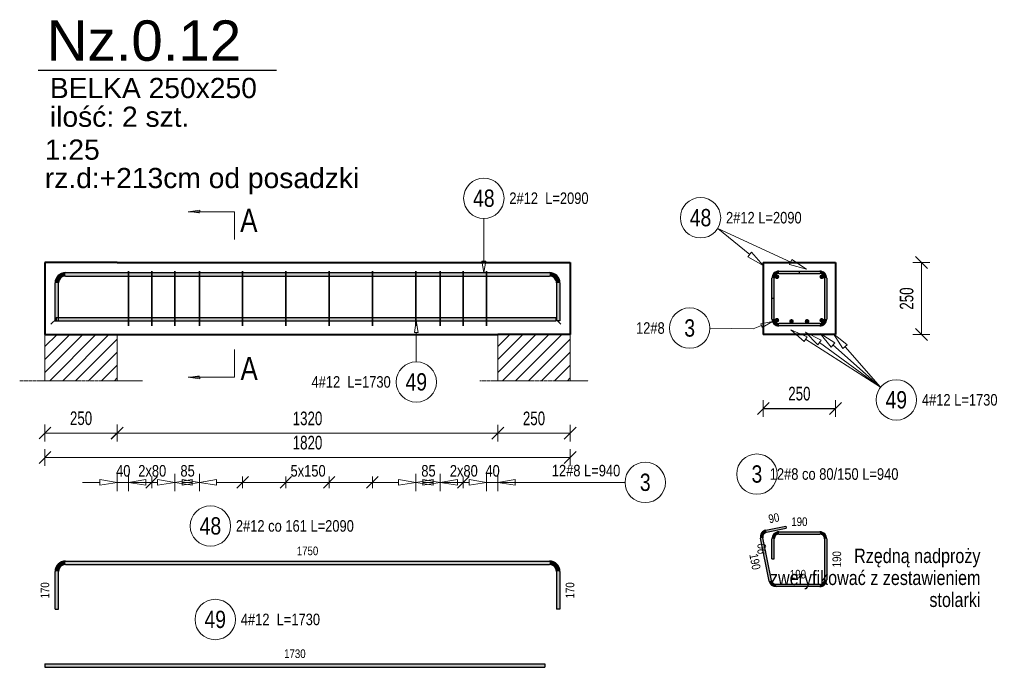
# Model space of a CAD drawing. Extents: x -1906120 to 89837, y -39133 to 303704.
# Tile 51 of 55: x 69042 to 72455, y -1998 to 247. Entities that reach past the tile are written whole.
import ezdxf

# ---------------------------------------------------------------- set-up
doc = ezdxf.new("R2010")
doc.units = 0
doc.header["$LTSCALE"] = 10
doc.header["$MEASUREMENT"] = 0
doc.linetypes.add('HIDDEN', pattern=[0.375, 0.25, -0.125])
for name, color, linetype in [('C_text', 1, 'Continuous'), ('RCAD_kształt pręta', 7, 'Continuous'), ('RCAD_opis kształtu pręta', 7, 'Continuous'), ('RCAD_opis rozkładu', 7, 'Continuous'), ('RCAD_pręt wyrzucony', 130, 'Continuous'), ('RCAD_pręty punktowe', 7, 'Continuous'), ('RCAD_rozkład pręta', 7, 'Continuous'), ('RCAD_symbole graficzne', 7, 'Continuous')]:
    doc.layers.add(name, color=color, linetype=linetype)
for name, color, linetype, lineweight in [('P-Linia1', 3, 'Continuous', 40), ('P-Linia3', 6, 'Continuous', 60), ('P-Linia4', 253, 'Continuous', 5), ('P-Opis', 1, 'Continuous', 18), ('P-Przerywana', 13, 'HIDDEN', 9), ('P-Wymiar', 254, 'Continuous', 9), ('RCAD_deskowanie', 3, 'Continuous', 40)]:
    doc.layers.add(name, color=color, linetype=linetype, lineweight=lineweight)
doc.styles.add('_Fd Opis', font='arial.ttf')
doc.styles.add('_Fdelita opis', font='arial.ttf')
doc.styles.add('ROMANS', font='arial.ttf', dxfattribs={"width": 0.7})
doc.styles.add('style1', font='arial.ttf', dxfattribs={"width": 0.8})
doc.dimstyles.new('A25', dxfattribs={"dimscale": 27, "dimtxt": 1.75, "dimasz": 0.06, "dimexe": 0, "dimexo": 0, "dimgap": 1, "dimtad": 1, "dimdec": 4, "dimrnd": 0.1, "dimdsep": 46, "dimtxsty": 'ROMANS', "dimblk": '[[[[[[[[', "dimcen": 2, "dimdle": 2, "dimse1": 1, "dimse2": 1, "dimclrd": 256, "dimclrt": 1, "dimadec": 0, "dimazin": 0, "dimtfac": 1, "dimtdec": 4, "dimtix": 1, "dimtmove": 2, "dimatfit": 3, "dimldrblk": '[[[[[[[[', "dimfxl": 0, "dimtvp": 0.6, "dimtolj": 1, "dimlwd": -1, "dimarcsym": 0})

# ---------------------------------------------------------------- blocks, each defined once
blk = doc.blocks.new('[[[[[[[[')
at = {"layer": 'P-Wymiar'}
for p, q in [((-12.72792206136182, -12.72792206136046), (12.72792206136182, 12.72792206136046)), ((0, 0), (-4.628327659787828, 0)), ((1.818989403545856e-12, 18.00000000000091), (1.818989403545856e-12, -18.00000000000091))]:
    blk.add_line(p, q, dxfattribs=at)
blk = doc.blocks.new('*D197')
at = {"layer": 'Defpoints', "color": 0, "transparency": 16777216}
for p in [(70699.32161896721, -965.6221380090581), (70949.32161896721, -965.6221380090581), (70949.32161896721, -1186.956530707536)]:
    blk.add_point(p, dxfattribs=at)
at = {"layer": 'P-Wymiar', "transparency": 16777216}
blk.add_line((70700.9416189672, -1186.956530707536), (70947.70161896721, -1186.956530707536), dxfattribs=at)
at = {"layer": 'P-Wymiar', "transparency": 16777216, "xscale": 1.62, "yscale": 1.62, "zscale": 1.62, "rotation": 180}
blk.add_blockref('[[[[[[[[', (70699.32161896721, -1186.956530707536), dxfattribs=at)
at = {"layer": 'P-Wymiar', "transparency": 16777216, "xscale": 1.62, "yscale": 1.62, "zscale": 1.62}
blk.add_blockref('[[[[[[[[', (70949.32161896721, -1186.956530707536), dxfattribs=at)
at = {"layer": 'P-Wymiar', "color": 1, "transparency": 16777216, "insert": (70824.32161896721, -1135.831957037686), "char_height": 47.25, "attachment_point": 5, "style": 'ROMANS'}
blk.add_mtext('\\A1;250', dxfattribs=at)
blk = doc.blocks.new('*D198')
at = {"layer": 'Defpoints', "color": 0, "transparency": 16777216}
for p in [(69129.32161896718, -740.0932007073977), (69379.32161896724, -740.0932007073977), (69129.32161896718, -1186.292791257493)]:
    blk.add_point(p, dxfattribs=at)
at = {"layer": 'P-Wymiar', "transparency": 16777216}
blk.add_line((69377.70161896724, -1186.292791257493), (69130.94161896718, -1186.292791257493), dxfattribs=at)
at = {"layer": 'P-Wymiar', "transparency": 16777216, "xscale": 1.62, "yscale": 1.62, "zscale": 1.62, "rotation": 180}
blk.add_blockref('[[[[[[[[', (69129.32161896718, -1186.292791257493), dxfattribs=at)
at = {"layer": 'P-Wymiar', "transparency": 16777216, "xscale": 1.62, "yscale": 1.62, "zscale": 1.62}
blk.add_blockref('[[[[[[[[', (69379.32161896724, -1186.292791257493), dxfattribs=at)
at = {"layer": 'P-Wymiar', "color": 1, "transparency": 16777216, "insert": (69254.32161896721, -1135.168217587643), "char_height": 47.25, "attachment_point": 5, "style": 'ROMANS'}
blk.add_mtext('\\A1;250', dxfattribs=at)
blk = doc.blocks.new('*D199')
at = {"layer": 'Defpoints', "color": 0, "transparency": 16777216}
for p in [(71869.15433429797, -595.038804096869), (71880.2004432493, -845.038804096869), (72167.17313822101, -845.0388040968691)]:
    blk.add_point(p, dxfattribs=at)
at = {"layer": 'P-Wymiar', "transparency": 16777216}
blk.add_line((72167.17313822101, -596.6588040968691), (72167.17313822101, -843.418804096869), dxfattribs=at)
at = {"layer": 'P-Wymiar', "transparency": 16777216, "xscale": 1.62, "yscale": 1.62, "zscale": 1.62}
for p, rotation in [((72167.17313822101, -595.0388040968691), 90), ((72167.17313822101, -845.0388040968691), 270)]:
    blk.add_blockref('[[[[[[[[', p, dxfattribs=dict(at, rotation=rotation))
at = {"layer": 'P-Wymiar', "color": 1, "transparency": 16777216, "insert": (72116.04856455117, -720.0388040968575), "char_height": 47.25, "attachment_point": 5, "rotation": 90, "style": 'ROMANS'}
blk.add_mtext('\\A1;250', dxfattribs=at)
blk = doc.blocks.new('*D200')
at = {"layer": 'Defpoints', "color": 0, "transparency": 16777216}
for p in [(69379.32161896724, -798.8217821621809), (70699.32161896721, -798.8217821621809), (70699.32161896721, -1186.956530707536)]:
    blk.add_point(p, dxfattribs=at)
at = {"layer": 'P-Wymiar', "transparency": 16777216}
blk.add_line((69380.94161896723, -1186.956530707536), (70697.70161896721, -1186.956530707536), dxfattribs=at)
at = {"layer": 'P-Wymiar', "transparency": 16777216, "xscale": 1.62, "yscale": 1.62, "zscale": 1.62, "rotation": 180}
blk.add_blockref('[[[[[[[[', (69379.32161896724, -1186.956530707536), dxfattribs=at)
at = {"layer": 'P-Wymiar', "transparency": 16777216, "xscale": 1.62, "yscale": 1.62, "zscale": 1.62}
blk.add_blockref('[[[[[[[[', (70699.32161896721, -1186.956530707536), dxfattribs=at)
at = {"layer": 'P-Wymiar', "color": 1, "transparency": 16777216, "insert": (70039.32161896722, -1135.815841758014), "char_height": 47.25, "attachment_point": 5, "style": 'ROMANS'}
blk.add_mtext('\\A1;1320', dxfattribs=at)
blk = doc.blocks.new('*D201')
at = {"layer": 'Defpoints', "color": 0, "transparency": 16777216}
for p in [(69129.32161896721, -768.8217821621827), (70949.32161896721, -768.8217821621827), (69129.32161896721, -1271.004871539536)]:
    blk.add_point(p, dxfattribs=at)
at = {"layer": 'P-Wymiar', "transparency": 16777216}
blk.add_line((70947.70161896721, -1271.004871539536), (69130.9416189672, -1271.004871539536), dxfattribs=at)
at = {"layer": 'P-Wymiar', "transparency": 16777216, "xscale": 1.62, "yscale": 1.62, "zscale": 1.62, "rotation": 180}
blk.add_blockref('[[[[[[[[', (69129.32161896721, -1271.004871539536), dxfattribs=at)
at = {"layer": 'P-Wymiar', "transparency": 16777216, "xscale": 1.62, "yscale": 1.62, "zscale": 1.62}
blk.add_blockref('[[[[[[[[', (70949.32161896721, -1271.004871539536), dxfattribs=at)
at = {"layer": 'P-Wymiar', "color": 1, "transparency": 16777216, "insert": (70039.32161896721, -1219.880297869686), "char_height": 47.25, "attachment_point": 5, "style": 'ROMANS'}
blk.add_mtext('\\A1;1820', dxfattribs=at)
blk = doc.blocks.new('*D202')
at = {"transparency": 16777216}
blk.add_line((71620.77433429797, -1101.124170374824), (71867.53433429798, -1101.124170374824), dxfattribs=at)
at = {"layer": 'Defpoints', "color": 0, "transparency": 16777216}
for p in [(71619.15433429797, -977.5647943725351), (71869.15433429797, -977.5647943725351), (71869.15433429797, -1101.124170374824)]:
    blk.add_point(p, dxfattribs=at)
at = {"transparency": 16777216, "xscale": 1.62, "yscale": 1.62, "zscale": 1.62, "rotation": 180}
blk.add_blockref('[[[[[[[[', (71619.15433429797, -1101.124170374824), dxfattribs=at)
at = {"transparency": 16777216, "xscale": 1.62, "yscale": 1.62, "zscale": 1.62}
blk.add_blockref('[[[[[[[[', (71869.15433429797, -1101.124170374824), dxfattribs=at)
at = {"color": 1, "transparency": 16777216, "insert": (71744.15433429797, -1049.999596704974), "char_height": 47.25, "attachment_point": 5, "style": 'ROMANS'}
blk.add_mtext('\\A1;250', dxfattribs=at)

msp = doc.modelspace()

# ---------------------------------------------------------------- hatches: boundary and pattern name
h = msp.add_hatch(color=1)
edge = h.paths.add_edge_path(flags=0)
edge.add_arc((71666.29922427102, -795.1628150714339), 8, 0, 360, ccw=False)
h = msp.add_hatch(color=1)
edge = h.paths.add_edge_path(flags=0)
edge.add_arc((71716.86229756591, -799.0388040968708), 8, 0, 360, ccw=False)
h = msp.add_hatch(color=1)
edge = h.paths.add_edge_path(flags=0)
edge.add_arc((71770.86229756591, -799.0388040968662), 8, 0, 360, ccw=False)
h = msp.add_hatch(color=1)
edge = h.paths.add_edge_path(flags=0)
edge.add_arc((71821.75701921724, -795.5559438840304), 8, 0, 360, ccw=False)
at = {"layer": 'P-Linia4'}
h = msp.add_hatch(dxfattribs=at)
h.set_pattern_fill('ANSI31', color=256, scale=10, style=0)
h.set_pattern_definition([(45, (27932.93903849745, -9035.662505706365), (-22.45064030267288, 22.45064030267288), [])])
h.paths.add_polyline_path([(69129.32161896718, -1004.929221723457), (69129.32161896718, -844.9292217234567), (69378.6632348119, -844.7418815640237), (69378.6632348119, -1004.741881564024)])
h = msp.add_hatch(dxfattribs=at)
h.set_pattern_fill('ANSI31', color=256, scale=10, style=0)
h.set_pattern_definition([(45, (29502.93903849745, -9035.662505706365), (-22.45064030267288, 22.45064030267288), [])])
h.paths.add_polyline_path([(70699.32161896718, -1004.929221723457), (70699.32161896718, -844.9292217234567), (70948.6632348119, -844.7418815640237), (70948.6632348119, -1004.741881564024)])
at = {"layer": 'RCAD_kształt pręta'}
h = msp.add_hatch(color=4, dxfattribs=at)
edge = h.paths.add_edge_path(flags=0)
edge.add_line((69200.32161896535, -630.0388040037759), (69200.3216189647, -642.0388040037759))
edge.add_arc((69200.3216189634, -666.0388040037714), 23.99999999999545, 89.99999999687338, 179.9999999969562)
edge.add_line((69176.3216189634, -666.0388040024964), (69164.3216189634, -666.0388040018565))
edge.add_arc((69200.32161896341, -666.0388040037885), 36.00000000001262, 449.9999999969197, 539.9999999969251, ccw=False)
for points in [[(69200.3216189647, -642.0388040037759), (69200.32161896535, -630.0388040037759), (70878.32161896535, -630.0388040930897), (70878.3216189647, -642.0388040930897)], [(71673.15433429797, -633.038804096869), (71673.15433429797, -625.038804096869), (71815.15433429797, -625.038804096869), (71815.15433429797, -633.038804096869)], [(71673.15433429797, -633.038804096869), (71673.15433429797, -625.038804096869), (71743.15433429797, -625.038804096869), (71743.15433429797, -633.038804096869)], [(69176.32161895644, -797.3120377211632), (69164.32161895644, -797.3120377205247), (69164.32161896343, -666.0388040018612), (69176.32161896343, -666.0388040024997)], [(70902.32161896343, -666.0388040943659), (70914.32161896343, -666.0388040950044), (70914.32161895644, -797.3120377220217), (70902.32161895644, -797.3120377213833)], [(71657.15433429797, -719.038804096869), (71649.15433429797, -719.038804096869), (71649.15433429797, -649.038804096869), (71657.15433429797, -649.038804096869)], [(71657.15433429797, -791.038804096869), (71649.15433429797, -791.038804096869), (71649.15433429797, -649.038804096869), (71657.15433429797, -649.038804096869)], [(71831.15433429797, -649.038804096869), (71839.15433429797, -649.038804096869), (71839.15433429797, -791.038804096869), (71831.15433429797, -791.038804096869)], [(69167.56490305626, -797.6158930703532), (69167.56490305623, -785.6158930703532), (70899.8433072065, -785.6158930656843), (70899.84330720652, -797.6158930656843)], [(71815.15433429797, -807.038804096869), (71815.15433429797, -815.038804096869), (71673.15433429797, -815.038804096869), (71673.15433429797, -807.038804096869)]]:
    msp.add_hatch(color=4, dxfattribs=at).paths.add_polyline_path(points, flags=0)
h = msp.add_hatch(color=4, dxfattribs=at)
edge = h.paths.add_edge_path(flags=0)
edge.add_line((70914.32161896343, -666.0388040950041), (70902.32161896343, -666.0388040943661))
edge.add_arc((70878.32161896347, -666.0388040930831), 23.99999999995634, -3.063103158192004e-09, 89.99999999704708)
edge.add_line((70878.3216189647, -642.0388040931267), (70878.32161896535, -630.0388040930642))
edge.add_arc((70878.32161896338, -666.0388040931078), 36.00000000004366, 359.99999999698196, 449.9999999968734, ccw=False)
h = msp.add_hatch(color=4, dxfattribs=at)
edge = h.paths.add_edge_path(flags=0)
edge.add_line((71673.15433429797, -625.038804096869), (71673.15433429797, -633.038804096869))
edge.add_arc((71673.15433429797, -649.0388040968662), 15.99999999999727, 89.99999999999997, 180.0000000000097)
edge.add_line((71657.15433429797, -649.038804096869), (71649.15433429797, -649.038804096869))
edge.add_arc((71673.15433429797, -649.0388040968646), 23.99999999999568, 450, 540.0000000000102, ccw=False)
h = msp.add_hatch(color=4, dxfattribs=at)
edge = h.paths.add_edge_path(flags=0)
edge.add_line((71673.15433429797, -625.038804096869), (71673.15433429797, -633.038804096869))
edge.add_arc((71673.15433429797, -649.0388040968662), 15.99999999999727, 89.99999999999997, 180.0000000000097)
edge.add_line((71657.15433429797, -649.038804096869), (71649.15433429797, -649.038804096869))
edge.add_arc((71673.15433429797, -649.0388040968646), 23.99999999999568, 450, 540.0000000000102, ccw=False)
h = msp.add_hatch(color=4, dxfattribs=at)
edge = h.paths.add_edge_path(flags=0)
edge.add_line((71839.15433429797, -649.038804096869), (71831.15433429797, -649.038804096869))
edge.add_arc((71815.15433429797, -649.0388040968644), 16, -1.628443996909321e-11, 90)
edge.add_line((71815.15433429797, -633.0388040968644), (71815.15433429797, -625.038804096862))
edge.add_arc((71815.15433429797, -649.038804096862), 24, 359.99999999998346, 450, ccw=False)
h = msp.add_hatch(color=4, dxfattribs=at)
edge = h.paths.add_edge_path(flags=0)
edge.add_line((71649.15433429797, -791.038804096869), (71657.15433429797, -791.038804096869))
edge.add_arc((71673.15433429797, -791.0388040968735), 16, 179.9999999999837, 270)
edge.add_line((71673.15433429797, -807.0388040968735), (71673.15433429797, -815.0388040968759))
edge.add_arc((71673.15433429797, -791.0388040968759), 24, 539.9999999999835, 630, ccw=False)
h = msp.add_hatch(color=4, dxfattribs=at)
edge = h.paths.add_edge_path(flags=0)
edge.add_line((71815.15433429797, -815.038804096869), (71815.15433429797, -807.038804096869))
edge.add_arc((71815.15433429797, -791.0388040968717), 15.99999999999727, -89.99999999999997, 9.796108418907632e-12)
edge.add_line((71831.15433429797, -791.038804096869), (71839.15433429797, -791.038804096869))
edge.add_arc((71815.15433429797, -791.0388040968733), 23.99999999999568, 270, 360.00000000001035, ccw=False)
at = {"layer": 'RCAD_pręt wyrzucony'}
h = msp.add_hatch(color=4, dxfattribs=at)
edge = h.paths.add_edge_path(flags=0)
edge.add_line((71628.3706767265, -1522.524903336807), (71629.96003137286, -1530.365435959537))
edge.add_arc((71633.1387406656, -1546.04650120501), 16.00000000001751, 101.4591559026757, 191.4591559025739)
edge.add_line((71617.45767542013, -1549.225210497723), (71609.61714279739, -1550.814565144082))
edge.add_arc((71633.13874066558, -1546.046501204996), 24.00000000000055, 461.459155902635, 551.4591559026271, ccw=False)
for points in [[(71629.96003137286, -1530.365435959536), (71628.3706767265, -1522.524903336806), (71696.97533717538, -1508.618050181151), (71698.56469182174, -1516.458582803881)], [(71673.15433429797, -1536.867694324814), (71673.15433429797, -1528.867694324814), (71815.15433429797, -1528.867694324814), (71815.15433429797, -1536.867694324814)], [(71647.62522476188, -1698.046403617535), (71639.78469213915, -1699.635758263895), (71609.61714279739, -1550.814565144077), (71617.45767542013, -1549.225210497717)], [(71657.15433429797, -1622.867694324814), (71649.15433429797, -1622.867694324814), (71649.15433429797, -1552.867694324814), (71657.15433429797, -1552.867694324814)], [(71831.15433429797, -1552.867694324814), (71839.15433429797, -1552.867694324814), (71839.15433429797, -1694.867694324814), (71831.15433429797, -1694.867694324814)], [(69200.32161896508, -1642.041157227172), (69200.32161896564, -1630.041157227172), (70878.32161896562, -1630.041157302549), (70878.32161896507, -1642.041157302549)], [(69176.32161895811, -1797.314390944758), (69164.32161895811, -1797.314390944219), (69164.32161896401, -1666.041157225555), (69176.32161896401, -1666.041157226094)], [(70902.321618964, -1666.041157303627), (70914.321618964, -1666.041157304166), (70914.3216189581, -1797.314390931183), (70902.3216189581, -1797.314390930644)], [(71815.15433429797, -1710.867694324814), (71815.15433429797, -1718.867694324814), (71663.30629000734, -1718.867694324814), (71663.30629000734, -1710.867694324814)], [(69129.32161896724, -1998.466008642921), (69129.32161896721, -1986.466008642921), (70861.60002311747, -1986.466008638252), (70861.6000231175, -1998.466008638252)]]:
    msp.add_hatch(color=4, dxfattribs=at).paths.add_polyline_path(points, flags=0)
h = msp.add_hatch(color=4, dxfattribs=at)
edge = h.paths.add_edge_path(flags=0)
edge.add_line((71673.15433429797, -1528.867694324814), (71673.15433429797, -1536.867694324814))
edge.add_arc((71673.15433429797, -1552.867694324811), 15.99999999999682, 89.99999999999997, 180.0000000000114)
edge.add_line((71657.15433429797, -1552.867694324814), (71649.15433429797, -1552.867694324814))
edge.add_arc((71673.15433429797, -1552.867694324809), 23.99999999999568, 450, 540.0000000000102, ccw=False)
h = msp.add_hatch(color=4, dxfattribs=at)
edge = h.paths.add_edge_path(flags=0)
edge.add_line((71839.15433429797, -1552.867694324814), (71831.15433429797, -1552.867694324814))
edge.add_arc((71815.15433429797, -1552.867694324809), 16, -1.547021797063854e-11, 90)
edge.add_line((71815.15433429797, -1536.867694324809), (71815.15433429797, -1528.867694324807))
edge.add_arc((71815.15433429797, -1552.867694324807), 24, 359.99999999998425, 450, ccw=False)
h = msp.add_hatch(color=4, dxfattribs=at)
edge = h.paths.add_edge_path(flags=0)
edge.add_line((69200.32161896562, -1630.041157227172), (69200.32161896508, -1642.041157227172))
edge.add_arc((69200.32161896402, -1666.041157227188), 24.00000000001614, 89.99999999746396, 179.9999999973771)
edge.add_line((69176.32161896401, -1666.04115722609), (69164.32161896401, -1666.041157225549))
edge.add_arc((69200.32161896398, -1666.04115722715), 35.99999999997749, 449.99999999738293, 539.999999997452, ccw=False)
h = msp.add_hatch(color=4, dxfattribs=at)
edge = h.paths.add_edge_path(flags=0)
edge.add_line((70914.321618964, -1666.041157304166), (70902.321618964, -1666.041157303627))
edge.add_arc((70878.32161896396, -1666.04115730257), 24.0000000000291, -2.522459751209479e-09, 89.99999999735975)
edge.add_line((70878.32161896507, -1642.041157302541), (70878.32161896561, -1630.041157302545))
edge.add_arc((70878.32161896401, -1666.041157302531), 35.99999999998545, 359.9999999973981, 449.9999999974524, ccw=False)
h = msp.add_hatch(color=4, dxfattribs=at)
edge = h.paths.add_edge_path(flags=0)
edge.add_line((71639.78469213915, -1699.635758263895), (71647.62522476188, -1698.046403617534))
edge.add_arc((71663.30629000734, -1694.8676943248), 16.00000000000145, -168.5408440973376, -90.00000000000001)
edge.add_line((71663.30629000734, -1710.867694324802), (71663.30629000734, -1718.867694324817))
edge.add_arc((71663.30629000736, -1694.867694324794), 24.00000000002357, 191.4591559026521, 269.99999999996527, ccw=False)
h = msp.add_hatch(color=4, dxfattribs=at)
edge = h.paths.add_edge_path(flags=0)
edge.add_line((71815.15433429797, -1718.867694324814), (71815.15433429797, -1710.867694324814))
edge.add_arc((71815.15433429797, -1694.867694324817), 15.99999999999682, -89.99999999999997, 1.142455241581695e-11)
edge.add_line((71831.15433429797, -1694.867694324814), (71839.15433429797, -1694.867694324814))
edge.add_arc((71815.15433429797, -1694.867694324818), 23.99999999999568, 270, 360.00000000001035, ccw=False)
at = {"layer": 'RCAD_pręty punktowe'}
h = msp.add_hatch(color=1, dxfattribs=at)
edge = h.paths.add_edge_path(flags=0)
edge.add_arc((71666.55164937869, -644.5216643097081), 8, 0, 360)
h = msp.add_hatch(color=1, dxfattribs=at)
edge = h.paths.add_edge_path(flags=0)
edge.add_arc((71821.75701921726, -644.5216643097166), 8, 0, 360)
at = {"layer": 'RCAD_symbole graficzne', "linetype": 'Continuous', "lineweight": 0}
for points in [[(69625.88170292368, -418.8834070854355), (69665.88170292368, -418.8834070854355), (69665.88170292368, -424.5852688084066)], [(69625.88170292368, -992.5165948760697), (69665.88170292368, -992.5165948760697), (69665.88170292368, -986.8147331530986)]]:
    msp.add_hatch(color=7, dxfattribs=at).paths.add_polyline_path(points, flags=0)

# ---------------------------------------------------------------- linework, layer by layer
at = {"layer": 'C_text'}
for points in [[(69129.32161896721, -595.038804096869), (69129.32161896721, -845.038804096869)], [(70949.32161896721, -595.038804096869), (70949.32161896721, -845.038804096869)]]:
    msp.add_lwpolyline(points, dxfattribs=at)
at = {"layer": 'P-Linia1'}
msp.add_lwpolyline([(70649.32161896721, -595.038804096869), (70949.32161896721, -595.038804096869)], dxfattribs=at)
at = {"layer": 'P-Linia3', "color": 6, "linetype": 'Continuous', "lineweight": 30}
msp.add_line((69105.95587197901, 72.08962587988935), (69931.58110215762, 72.08962587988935), dxfattribs=at)
at = {"layer": 'P-Linia4'}
for points in [[(69129.32161896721, -845.038804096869), (69129.32161896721, -1005.054526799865)], [(69379.32161896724, -845.038804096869), (69379.32161896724, -1005.054526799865)], [(70699.32161896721, -1005.038804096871), (70699.32161896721, -845.038804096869)], [(70949.32161896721, -1005.038804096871), (70949.32161896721, -845.038804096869)]]:
    msp.add_lwpolyline(points, dxfattribs=at)
at = {"layer": 'P-Przerywana'}
for points in [[(69041.6460039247, -1005.054526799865), (69466.99723400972, -1005.054526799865)], [(70636.6460039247, -1005.054526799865), (71011.99723400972, -1005.054526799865)]]:
    msp.add_lwpolyline(points, dxfattribs=at)
at = {"layer": 'RCAD_deskowanie'}
for points in [[(69379.32161896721, -595.038804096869), (69129.32161896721, -595.038804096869)], [(69129.32161896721, -595.038804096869), (69129.32161896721, -845.038804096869)], [(69379.32161896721, -595.038804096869), (70649.32161896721, -595.038804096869)], [(70949.32161896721, -595.038804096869), (70949.32161896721, -845.038804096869)], [(71619.15433429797, -595.038804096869), (71869.15433429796, -595.038804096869)], [(71619.15433429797, -595.038804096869), (71619.15433429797, -845.038804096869)], [(71869.15433429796, -595.038804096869), (71869.15433429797, -845.038804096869)], [(69129.32161896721, -845.038804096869), (69379.32161896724, -845.038804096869)], [(69379.32161896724, -845.038804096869), (70699.32161896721, -845.038804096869)], [(70949.32161896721, -845.038804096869), (70699.32161896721, -845.038804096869)], [(71869.15433429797, -845.038804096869), (71619.15433429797, -845.038804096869)]]:
    msp.add_lwpolyline(points, dxfattribs=at)
at = {"layer": 'RCAD_kształt pręta', "color": 4}
for p, q in [((69200.32161896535, -630.0388040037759), (70878.32161896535, -630.0388040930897)), ((69200.3216189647, -642.0388040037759), (70878.3216189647, -642.0388040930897)), ((71673.15433429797, -625.038804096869), (71815.15433429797, -625.038804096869)), ((71673.15433429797, -625.038804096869), (71743.15433429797, -625.038804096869)), ((71673.15433429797, -633.038804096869), (71815.15433429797, -633.038804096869)), ((71673.15433429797, -633.038804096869), (71743.15433429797, -633.038804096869)), ((71743.15433429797, -625.038804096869), (71743.15433429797, -633.038804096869)), ((69164.32161895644, -797.3120377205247), (69164.32161896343, -666.0388040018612)), ((69176.32161895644, -797.3120377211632), (69176.32161896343, -666.0388040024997)), ((70902.32161896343, -666.0388040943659), (70902.32161895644, -797.3120377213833)), ((70914.32161896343, -666.0388040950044), (70914.32161895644, -797.3120377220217)), ((71649.15433429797, -719.038804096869), (71649.15433429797, -649.038804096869)), ((71649.15433429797, -791.038804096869), (71649.15433429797, -649.038804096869)), ((71657.15433429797, -719.038804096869), (71657.15433429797, -649.038804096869)), ((71657.15433429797, -791.038804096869), (71657.15433429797, -649.038804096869)), ((71831.15433429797, -649.038804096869), (71831.15433429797, -791.038804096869)), ((71839.15433429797, -649.038804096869), (71839.15433429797, -791.038804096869)), ((71649.15433429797, -719.038804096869), (71657.15433429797, -719.038804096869)), ((69164.32161895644, -797.3120377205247), (69176.32161895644, -797.3120377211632)), ((69167.56490305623, -785.6158930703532), (70899.8433072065, -785.6158930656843)), ((69167.56490305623, -785.6158930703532), (69167.56490305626, -797.6158930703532)), ((69167.56490305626, -797.6158930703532), (70899.84330720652, -797.6158930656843)), ((70899.8433072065, -785.6158930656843), (70899.84330720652, -797.6158930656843)), ((70914.32161895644, -797.3120377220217), (70902.32161895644, -797.3120377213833)), ((71815.15433429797, -807.038804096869), (71673.15433429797, -807.038804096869)), ((71815.15433429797, -815.038804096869), (71673.15433429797, -815.038804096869))]:
    msp.add_line(p, q, dxfattribs=at)
at = {"layer": 'RCAD_kształt pręta', "color": 2, "lineweight": 5}
for p, q in [((69167.56490305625, -791.6158930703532), (69150.06490305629, -809.1158930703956)), ((70899.84330720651, -791.6158930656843), (70917.34330720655, -809.1158930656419))]:
    msp.add_line(p, q, dxfattribs=at)
at = {"layer": 'RCAD_kształt pręta', "color": 4}
for centre, radius, start, end in [((69200.32161896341, -666.0388040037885), 36.00000000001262, 89.9999999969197, 179.9999999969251), ((69200.3216189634, -666.0388040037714), 23.99999999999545, 89.99999999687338, 179.9999999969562), ((70878.32161896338, -666.0388040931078), 36.00000000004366, 359.999999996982, 89.99999999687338), ((70878.32161896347, -666.0388040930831), 23.99999999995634, 359.9999999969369, 89.99999999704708), ((71673.15433429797, -649.0388040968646), 23.99999999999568, 89.99999999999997, 180.0000000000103), ((71673.15433429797, -649.0388040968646), 23.99999999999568, 89.99999999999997, 180.0000000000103), ((71673.15433429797, -649.0388040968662), 15.99999999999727, 89.99999999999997, 180.0000000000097), ((71673.15433429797, -649.0388040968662), 15.99999999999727, 89.99999999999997, 180.0000000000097), ((71815.15433429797, -649.038804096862), 24, 359.9999999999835, 90.00000000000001), ((71815.15433429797, -649.0388040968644), 16, 359.9999999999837, 90), ((71673.15433429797, -791.0388040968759), 24, 179.9999999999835, 270), ((71673.15433429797, -791.0388040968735), 16, 179.9999999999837, 270), ((71815.15433429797, -791.0388040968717), 15.99999999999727, 270, 9.796108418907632e-12), ((71815.15433429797, -791.0388040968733), 23.99999999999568, 270, 1.034316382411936e-11)]:
    msp.add_arc(centre, radius, start, end, dxfattribs=at)
at = {"layer": 'RCAD_opis kształtu pręta', "color": 8, "lineweight": 0}
for p, q in [((70650.54260467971, -442.4619233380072), (70650.54260467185, -590.0388040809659)), ((70650.54260466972, -630.0388040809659), (70643.87593800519, -590.038804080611)), ((70657.20927133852, -590.0388040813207), (70643.87593800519, -590.038804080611)), ((70657.20927133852, -590.0388040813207), (70650.54260466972, -630.0388040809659)), ((70409.79059373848, -837.615893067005), (70416.45726040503, -797.6158930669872)), ((70416.45726040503, -797.6158930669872), (70423.1239270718, -837.6158930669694)), ((71584.15433429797, -824.6452531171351), (71613.28061298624, -813.6471542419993)), ((71610.92557651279, -807.4103082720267), (71650.70168880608, -799.5169354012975)), ((71610.92557651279, -807.4103082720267), (71615.63564945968, -819.8840002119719)), ((71650.70168880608, -799.5169354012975), (71615.63564945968, -819.8840002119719)), ((70409.79059373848, -837.615893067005), (70423.1239270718, -837.6158930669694)), ((70416.45726040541, -939.3342544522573), (70416.45726040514, -837.6158930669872)), ((71584.15433429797, -824.6452531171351), (71433.99624564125, -823.1800111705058))]:
    msp.add_line(p, q, dxfattribs=at)
for centre in [(70650.54260468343, -372.4619233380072), (71363.9995780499, -822.4969840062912), (70416.4572604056, -1009.334254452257)]:
    msp.add_circle(centre, 70, dxfattribs=at)
at = {"layer": 'RCAD_opis rozkładu', "color": 8, "lineweight": 0}
for p, q in [((71460.98124073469, -476.9744449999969), (71571.93110279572, -567.5201032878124)), ((71460.98124073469, -476.9744449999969), (71714.35479138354, -593.3177829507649)), ((71578.25379246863, -559.7726136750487), (71565.60841312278, -575.2675929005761)), ((71618.4160404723, -605.4562413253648), (71565.60841312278, -575.2675929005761)), ((71578.25379246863, -559.7726136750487), (71618.4160404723, -605.4562413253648)), ((71718.52767441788, -584.2300413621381), (71710.1819083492, -602.4055245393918)), ((71768.8812409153, -618.3550811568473), (71710.1819083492, -602.4055245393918)), ((71718.52767441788, -584.2300413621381), (71768.8812409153, -618.3550811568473)), ((71760.24958920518, -869.3263813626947), (71715.11381667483, -828.5494020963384)), ((71715.11381667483, -828.5494020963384), (71771.0347839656, -852.4835913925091)), ((71760.24958920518, -869.3263813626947), (71771.0347839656, -852.4835913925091)), ((71807.73255029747, -880.0489121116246), (71765.25346201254, -836.5112610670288)), ((71765.25346201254, -836.5112610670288), (71819.55670262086, -863.9185239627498)), ((71853.93447125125, -888.2111274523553), (71815.71905925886, -840.8869023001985)), ((71815.71905925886, -840.8869023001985), (71867.21717065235, -873.2588735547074)), ((71894.9991633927, -893.508061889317), (71862.96302182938, -841.800367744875)), ((71862.96302182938, -841.800367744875), (71910.0375430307, -880.3229514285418)), ((72025.74077573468, -1027.457792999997), (71765.64218658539, -860.904986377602)), ((71807.73255029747, -880.0489121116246), (71819.55670262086, -863.9185239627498)), ((72025.74077573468, -1027.457792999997), (71813.64462645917, -871.9837180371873)), ((71853.93447125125, -888.2111274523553), (71867.21717065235, -873.2588735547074)), ((72025.74077573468, -1027.457792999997), (71860.57582095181, -880.7350005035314)), ((71894.9991633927, -893.508061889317), (71910.0375430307, -880.3229514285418)), ((72025.74077573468, -1027.457792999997), (71902.5183532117, -886.9155066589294)), ((69379.32161896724, -1387.425374), (69379.32161896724, -1327.425374)), ((69419.32161896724, -1387.425374), (69419.32161896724, -1327.425374)), ((69579.32161896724, -1387.425374), (69579.32161896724, -1327.425374)), ((69579.32161896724, -1387.425374), (69579.32161896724, -1327.425374)), ((69664.32161896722, -1387.425374), (69664.32161896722, -1327.425374)), ((69664.32161896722, -1387.425374), (69664.32161896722, -1327.425374)), ((70414.32161896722, -1387.425374), (70414.32161896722, -1327.425374)), ((70414.32161896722, -1387.425374), (70414.32161896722, -1327.425374)), ((70499.32161896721, -1387.425374), (70499.32161896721, -1327.425374)), ((70499.32161896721, -1387.425374), (70499.32161896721, -1327.425374)), ((70659.32161896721, -1387.425374), (70659.32161896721, -1327.425374)), ((70699.32161896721, -1387.425374), (70699.32161896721, -1327.425374)), ((69259.32161896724, -1357.425374), (69319.32161896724, -1357.425374)), ((69319.32161896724, -1347.425374), (69379.32161896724, -1357.425374)), ((69319.32161896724, -1347.425374), (69319.32161896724, -1367.425374)), ((69379.32161896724, -1357.425374), (69319.32161896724, -1367.425374)), ((69419.32161896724, -1357.425374), (69379.32161896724, -1357.425374)), ((69419.32161896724, -1357.425374), (69479.32161896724, -1347.425374)), ((69419.32161896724, -1357.425374), (69499.32161896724, -1357.425374)), ((69479.32161896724, -1367.425374), (69419.32161896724, -1357.425374)), ((69479.32161896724, -1377.425374), (69519.32161896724, -1337.425374)), ((69479.32161896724, -1367.425374), (69479.32161896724, -1347.425374)), ((69499.32161896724, -1357.425374), (69479.32161896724, -1357.425374)), ((69499.32161896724, -1377.425374), (69499.32161896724, -1337.425374)), ((69499.32161896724, -1357.425374), (69519.32161896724, -1357.425374)), ((69519.32161896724, -1347.425374), (69579.32161896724, -1357.425374)), ((69519.32161896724, -1347.425374), (69519.32161896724, -1367.425374)), ((69579.32161896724, -1357.425374), (69519.32161896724, -1367.425374)), ((69579.32161896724, -1357.425374), (69639.32161896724, -1347.425374)), ((69639.32161896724, -1367.425374), (69579.32161896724, -1357.425374)), ((69604.32161896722, -1347.425374), (69664.32161896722, -1357.425374)), ((69604.32161896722, -1347.425374), (69604.32161896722, -1367.425374)), ((69664.32161896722, -1357.425374), (69604.32161896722, -1367.425374)), ((69621.82161896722, -1357.425374), (69604.32161896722, -1357.425374)), ((69621.82161896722, -1357.425374), (69639.32161896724, -1357.425374)), ((69639.32161896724, -1367.425374), (69639.32161896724, -1347.425374)), ((69664.32161896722, -1357.425374), (69724.32161896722, -1347.425374)), ((69724.32161896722, -1367.425374), (69664.32161896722, -1357.425374)), ((69724.32161896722, -1367.425374), (69724.32161896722, -1347.425374)), ((69814.32161896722, -1357.425374), (69724.32161896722, -1357.425374)), ((69834.32161896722, -1337.425374), (69794.32161896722, -1377.425374)), ((69814.32161896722, -1377.425374), (69814.32161896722, -1337.425374)), ((69964.32161896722, -1357.425374), (69814.32161896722, -1357.425374)), ((69984.32161896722, -1337.425374), (69944.32161896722, -1377.425374)), ((69964.32161896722, -1377.425374), (69964.32161896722, -1337.425374)), ((70039.32161896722, -1357.425374), (69964.32161896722, -1357.425374)), ((70039.32161896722, -1357.425374), (70114.32161896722, -1357.425374)), ((70094.32161896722, -1377.425374), (70134.32161896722, -1337.425374)), ((70114.32161896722, -1377.425374), (70114.32161896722, -1337.425374)), ((70114.32161896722, -1357.425374), (70264.32161896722, -1357.425374)), ((70244.32161896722, -1377.425374), (70284.32161896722, -1337.425374)), ((70264.32161896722, -1377.425374), (70264.32161896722, -1337.425374)), ((70264.32161896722, -1357.425374), (70354.32161896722, -1357.425374)), ((70354.32161896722, -1347.425374), (70414.32161896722, -1357.425374)), ((70354.32161896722, -1347.425374), (70354.32161896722, -1367.425374)), ((70414.32161896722, -1357.425374), (70354.32161896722, -1367.425374)), ((70414.32161896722, -1357.425374), (70474.32161896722, -1347.425374)), ((70474.32161896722, -1367.425374), (70414.32161896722, -1357.425374)), ((70439.32161896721, -1347.425374), (70499.32161896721, -1357.425374)), ((70439.32161896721, -1347.425374), (70439.32161896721, -1367.425374)), ((70499.32161896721, -1357.425374), (70439.32161896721, -1367.425374)), ((70456.82161896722, -1357.425374), (70439.32161896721, -1357.425374)), ((70456.82161896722, -1357.425374), (70474.32161896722, -1357.425374)), ((70474.32161896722, -1367.425374), (70474.32161896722, -1347.425374)), ((70499.32161896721, -1357.425374), (70559.32161896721, -1347.425374)), ((70499.32161896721, -1357.425374), (70579.32161896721, -1357.425374)), ((70559.32161896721, -1367.425374), (70499.32161896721, -1357.425374)), ((70559.32161896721, -1377.425374), (70599.32161896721, -1337.425374)), ((70559.32161896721, -1367.425374), (70559.32161896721, -1347.425374)), ((70579.32161896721, -1357.425374), (70559.32161896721, -1357.425374)), ((70579.32161896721, -1377.425374), (70579.32161896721, -1337.425374)), ((70579.32161896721, -1357.425374), (70599.32161896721, -1357.425374)), ((70599.32161896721, -1347.425374), (70659.32161896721, -1357.425374)), ((70599.32161896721, -1347.425374), (70599.32161896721, -1367.425374)), ((70659.32161896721, -1357.425374), (70599.32161896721, -1367.425374)), ((70659.32161896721, -1357.425374), (70699.32161896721, -1357.425374)), ((70699.32161896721, -1357.425374), (70759.32161896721, -1347.425374)), ((71139.915411, -1357.425374), (70699.32161896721, -1357.425374)), ((70759.32161896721, -1367.425374), (70699.32161896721, -1357.425374)), ((70759.32161896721, -1367.425374), (70759.32161896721, -1347.425374)), ((70819.32161896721, -1357.425374), (70759.32161896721, -1357.425374))]:
    msp.add_line(p, q, dxfattribs=at)
for centre in [(71401.57945786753, -439.9416461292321), (72080.19525317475, -1071.443130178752), (71209.915411, -1357.425374)]:
    msp.add_circle(centre, 70, dxfattribs=at)
at = {"layer": 'RCAD_pręt wyrzucony', "color": 4}
for p, q in [((71628.3706767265, -1522.524903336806), (71696.97533717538, -1508.618050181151)), ((71629.96003137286, -1530.365435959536), (71698.56469182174, -1516.458582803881)), ((71673.15433429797, -1528.867694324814), (71815.15433429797, -1528.867694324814)), ((71696.97533717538, -1508.618050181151), (71698.56469182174, -1516.458582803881)), ((71639.78469213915, -1699.635758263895), (71609.61714279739, -1550.814565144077)), ((71647.62522476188, -1698.046403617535), (71617.45767542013, -1549.225210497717)), ((71649.15433429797, -1622.867694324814), (71649.15433429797, -1552.867694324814)), ((71657.15433429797, -1622.867694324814), (71657.15433429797, -1552.867694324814)), ((71673.15433429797, -1536.867694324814), (71815.15433429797, -1536.867694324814)), ((71831.15433429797, -1552.867694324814), (71831.15433429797, -1694.867694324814)), ((71839.15433429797, -1552.867694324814), (71839.15433429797, -1694.867694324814)), ((69200.32161896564, -1630.041157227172), (70878.32161896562, -1630.041157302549)), ((71649.15433429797, -1622.867694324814), (71657.15433429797, -1622.867694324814)), ((69164.32161895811, -1797.314390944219), (69164.32161896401, -1666.041157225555)), ((69176.32161895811, -1797.314390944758), (69176.32161896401, -1666.041157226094)), ((69200.32161896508, -1642.041157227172), (70878.32161896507, -1642.041157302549)), ((70902.321618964, -1666.041157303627), (70902.3216189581, -1797.314390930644)), ((70914.321618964, -1666.041157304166), (70914.3216189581, -1797.314390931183)), ((71815.15433429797, -1710.867694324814), (71663.30629000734, -1710.867694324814)), ((71815.15433429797, -1718.867694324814), (71663.30629000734, -1718.867694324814)), ((69164.32161895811, -1797.314390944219), (69176.32161895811, -1797.314390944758)), ((70914.3216189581, -1797.314390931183), (70902.3216189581, -1797.314390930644)), ((69129.32161896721, -1986.466008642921), (70861.60002311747, -1986.466008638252)), ((69129.32161896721, -1986.466008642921), (69129.32161896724, -1998.466008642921)), ((69129.32161896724, -1998.466008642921), (70861.6000231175, -1998.466008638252)), ((70861.60002311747, -1986.466008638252), (70861.6000231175, -1998.466008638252))]:
    msp.add_line(p, q, dxfattribs=at)
at = {"layer": 'RCAD_pręt wyrzucony', "color": 8, "lineweight": 0}
for centre in [(71596.97382774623, -1328.687944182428), (69702.69022905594, -1508.562530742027), (69719.39773015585, -1832.729396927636)]:
    msp.add_circle(centre, 70, dxfattribs=at)
at = {"layer": 'RCAD_pręt wyrzucony', "color": 4}
for centre, radius, start, end in [((71633.13874066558, -1546.046501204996), 24.00000000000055, 101.459155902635, 191.4591559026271), ((71633.1387406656, -1546.04650120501), 16.00000000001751, 101.4591559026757, 191.4591559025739), ((71673.15433429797, -1552.867694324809), 23.99999999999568, 89.99999999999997, 180.0000000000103), ((71815.15433429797, -1552.867694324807), 24, 359.9999999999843, 90.00000000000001), ((71673.15433429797, -1552.867694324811), 15.99999999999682, 89.99999999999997, 180.0000000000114), ((71815.15433429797, -1552.867694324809), 16, 359.9999999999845, 90), ((69200.32161896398, -1666.04115722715), 35.99999999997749, 89.9999999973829, 179.999999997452), ((70878.32161896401, -1666.041157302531), 35.99999999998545, 359.9999999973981, 89.99999999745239), ((69200.32161896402, -1666.041157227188), 24.00000000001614, 89.99999999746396, 179.9999999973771), ((70878.32161896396, -1666.04115730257), 24.0000000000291, 359.9999999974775, 89.99999999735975), ((71663.30629000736, -1694.867694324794), 24.00000000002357, 191.4591559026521, 269.9999999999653), ((71663.30629000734, -1694.8676943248), 16.00000000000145, 191.4591559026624, 270), ((71815.15433429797, -1694.867694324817), 15.99999999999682, 270, 1.142455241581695e-11), ((71815.15433429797, -1694.867694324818), 23.99999999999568, 270, 1.034316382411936e-11)]:
    msp.add_arc(centre, radius, start, end, dxfattribs=at)
at = {"layer": 'RCAD_rozkład pręta', "color": 7, "linetype": 'ByBlock', "lineweight": 35}
for p, q in [((69419.32161896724, -815.038804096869), (69419.32161896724, -625.038804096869)), ((69499.32161896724, -815.038804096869), (69499.32161896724, -625.038804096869)), ((69579.32161896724, -815.038804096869), (69579.32161896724, -625.038804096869)), ((69664.32161896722, -815.038804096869), (69664.32161896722, -625.038804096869)), ((69814.32161896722, -815.038804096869), (69814.32161896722, -625.038804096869)), ((69964.32161896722, -815.038804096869), (69964.32161896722, -625.038804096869)), ((70114.32161896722, -815.038804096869), (70114.32161896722, -625.038804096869)), ((70264.32161896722, -815.038804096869), (70264.32161896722, -625.038804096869)), ((70414.32161896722, -815.038804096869), (70414.32161896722, -625.038804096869)), ((70499.32161896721, -815.038804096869), (70499.32161896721, -625.038804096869)), ((70579.32161896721, -815.038804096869), (70579.32161896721, -625.038804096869)), ((70659.32161896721, -815.038804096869), (70659.32161896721, -625.038804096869))]:
    msp.add_line(p, q, dxfattribs=at)
at = {"layer": 'RCAD_symbole graficzne', "color": 7, "linetype": 'Continuous', "lineweight": 0}
for p, q in [((69625.88170292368, -418.8834070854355), (69665.88170292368, -413.1815453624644)), ((69625.88170292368, -418.8834070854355), (69785.88170292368, -418.8834070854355)), ((69665.88170292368, -418.8834070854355), (69665.88170292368, -413.1815453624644)), ((69785.88170292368, -418.8834070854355), (69785.88170292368, -514.8834070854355)), ((69785.88170292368, -992.5165948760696), (69785.88170292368, -896.5165948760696)), ((69625.88170292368, -992.5165948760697), (69665.88170292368, -998.2184565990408)), ((69625.88170292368, -992.5165948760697), (69785.88170292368, -992.5165948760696)), ((69665.88170292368, -992.5165948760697), (69665.88170292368, -998.2184565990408))]:
    msp.add_line(p, q, dxfattribs=at)

# ---------------------------------------------------------------- texts
at = {"layer": 'P-Linia1', "color": 3, "lineweight": 30, "style": '_Fdelita opis'}
for s, p in [('BELKA 250x250', (69146.21820982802, -25.09492432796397)), ('1:25', (69128.81538756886, -238.649390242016)), ('rz.d:+213cm od posadzki', (69128.81538756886, -337.1026639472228))]:
    msp.add_text(s, height=70, dxfattribs=at).set_placement(p)
at = {"layer": 'P-Linia1', "color": 1, "lineweight": 30, "style": '_Fdelita opis'}
msp.add_text('ilość: 2 szt.', height=70, dxfattribs=at).set_placement((69146.29175519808, -124.6310589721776))
at = {"layer": 'P-Linia3', "color": 6, "lineweight": 30, "style": '_Fdelita opis'}
msp.add_text('Nz.0.12', height=140, dxfattribs=at).set_placement((69135.42510512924, 104.2748553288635))
at = {"layer": 'P-Opis', "insert": (72371.86880106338, -1587.002587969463), "char_height": 50, "attachment_point": 3, "line_spacing_factor": 0.9142857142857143, "style": '_Fd Opis'}
msp.add_mtext('{\\W0.8;Rzędną nadproży \\Pzweryfikować z zestawieniem \\Pstolarki}', dxfattribs=at)
at = {"layer": 'RCAD_opis kształtu pręta', "color": 1, "attachment_point": 5, "style": 'style1'}
for s, insert, char_height in [('48', (70650.54260468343, -372.4619233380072), 60), ('2#12  L=2090', (70876.1715269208, -372.4619233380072), 40), ('3', (71363.9995780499, -822.4969840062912), 60), ('12#8  ', (71227.69125608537, -822.4969840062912), 40), ('4#12  L=1730', (70190.4572604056, -1009.334254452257), 40), ('49', (70416.4572604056, -1009.334254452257), 60)]:
    msp.add_mtext(s, dxfattribs=dict(at, insert=insert, char_height=char_height))
at = {"layer": 'RCAD_opis rozkładu', "color": 1, "char_height": 60, "attachment_point": 5, "style": 'style1'}
for s, insert in [('48', (71401.57945786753, -439.9416461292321)), ('49', (72080.19525317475, -1071.443130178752)), ('3', (71209.915411, -1357.425374))]:
    msp.add_mtext(s, dxfattribs=dict(at, insert=insert))
at = {"layer": 'RCAD_opis rozkładu', "color": 2, "char_height": 40, "style": 'style1'}
for s, insert, attachment_point in [('2#12 L=2090', (71620.99828460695, -439.9416461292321), 5), ('4#12 L=1730', (72299.9851576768, -1071.443130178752), 5), ('40', (69375.81275130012, -1337.848293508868), 7), ('2x80', (69452.57673492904, -1337.848293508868), 7), ('85', (69598.76022742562, -1337.848293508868), 7), ('5x150', (69980.41848117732, -1337.848293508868), 7), ('85', (70433.76022742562, -1337.848293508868), 7), ('2x80', (70532.57673492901, -1337.848293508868), 7), ('40', (70655.8127513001, -1337.848293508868), 7), ('12#8 L=940', (71004.70667975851, -1316.743245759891), 5)]:
    msp.add_mtext(s, dxfattribs=dict(at, insert=insert, attachment_point=attachment_point))
at = {"layer": 'RCAD_pręt wyrzucony', "color": 1, "attachment_point": 5, "style": 'style1'}
for s, insert, char_height in [('3', (71596.97382774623, -1328.687944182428), 60), ('48', (69702.69022905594, -1508.562530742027), 60), ('190', (71744.15433429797, -1493.867694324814), 30), ('190', (71739.23031215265, -1675.867694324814), 30), ('49', (69719.39773015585, -1832.729396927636), 60), ('1730', (69995.46082104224, -1951.466008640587), 30)]:
    msp.add_mtext(s, dxfattribs=dict(at, insert=insert, char_height=char_height))
at = {"layer": 'RCAD_pręt wyrzucony', "color": 2, "char_height": 40, "attachment_point": 5, "style": 'style1'}
for s, insert in [('12#8 co 80/150 L=940', (71864.57819336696, -1328.687944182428)), ('2#12 co 161 L=2090', (69995.42965606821, -1508.562530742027)), ('4#12  L=1730', (69945.39773015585, -1832.729396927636))]:
    msp.add_mtext(s, dxfattribs=dict(at, insert=insert))
at = {"layer": 'RCAD_pręt wyrzucony', "color": 1, "char_height": 30, "attachment_point": 5, "style": 'style1'}
for s, insert, rotation in [('90', (71655.71958037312, -1481.269146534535), 11.459155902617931), ('90', (71614.15433429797, -1587.867694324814), 90), ('1750', (70039.3216189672, -1595.04115726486), 359.99999999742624), ('190', (71590.39858724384, -1632.178588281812), 281.4591559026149), ('190', (71874.15433429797, -1623.867694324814), 90), ('170', (69129.32161896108, -1731.677774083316), 89.99999999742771), ('170', (70949.32161896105, -1731.677774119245), 89.99999999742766)]:
    msp.add_mtext(s, dxfattribs=dict(at, insert=insert, rotation=rotation))
at = {"layer": 'RCAD_symbole graficzne', "color": 73, "char_height": 80, "attachment_point": 5, "style": 'style1'}
for insert in [(69835.91709598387, -448.8834070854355), (69836.99741666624, -962.5165948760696)]:
    msp.add_mtext('A', dxfattribs=dict(at, insert=insert))

# ---------------------------------------------------------------- dimensions: what is measured, and where the dimension line sits
dim = msp.add_linear_dim(base=(71869.15433429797, -1101.124170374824), p1=(71619.15433429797, -977.5647943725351), p2=(71869.15433429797, -977.5647943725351), dimstyle='A25', override={"dimfxl": 0.18, "dimfxlon": 1})
dim.commit()
dim.dimension.update_dxf_attribs({"geometry": '*D202', "text_midpoint": (71744.15433429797, -1049.999596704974)})
at = {"layer": 'P-Wymiar'}
dim = msp.add_linear_dim(base=(72167.17313822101, -845.0388040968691), p1=(71869.15433429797, -595.038804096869), p2=(71880.2004432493, -845.038804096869), angle=90, dimstyle='A25', override={"dimfxl": 0.18, "dimfxlon": 1}, dxfattribs=at)
dim.commit()
dim.dimension.update_dxf_attribs({"geometry": '*D199', "text_midpoint": (72116.04856455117, -720.0388040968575)})
for base, p1, p2, picture, middle in [((69129.32161896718, -1186.292791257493), (69379.32161896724, -740.0932007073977), (69129.32161896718, -740.0932007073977), '*D198', (69254.32161896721, -1135.168217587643)), ((69129.32161896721, -1271.004871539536), (70949.32161896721, -768.8217821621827), (69129.32161896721, -768.8217821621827), '*D201', (70039.32161896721, -1219.880297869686)), ((70699.32161896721, -1186.956530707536), (69379.32161896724, -798.8217821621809), (70699.32161896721, -798.8217821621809), '*D200', (70039.32161896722, -1135.815841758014)), ((70949.32161896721, -1186.956530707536), (70699.32161896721, -965.6221380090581), (70949.32161896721, -965.6221380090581), '*D197', (70824.32161896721, -1135.831957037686))]:
    dim = msp.add_linear_dim(base=base, p1=p1, p2=p2, dimstyle='A25', override={"dimfxl": 0.18, "dimfxlon": 1}, dxfattribs=at)
    dim.commit()
    dim.dimension.update_dxf_attribs({"geometry": picture, "text_midpoint": middle})

doc.saveas('drawing.dxf')
